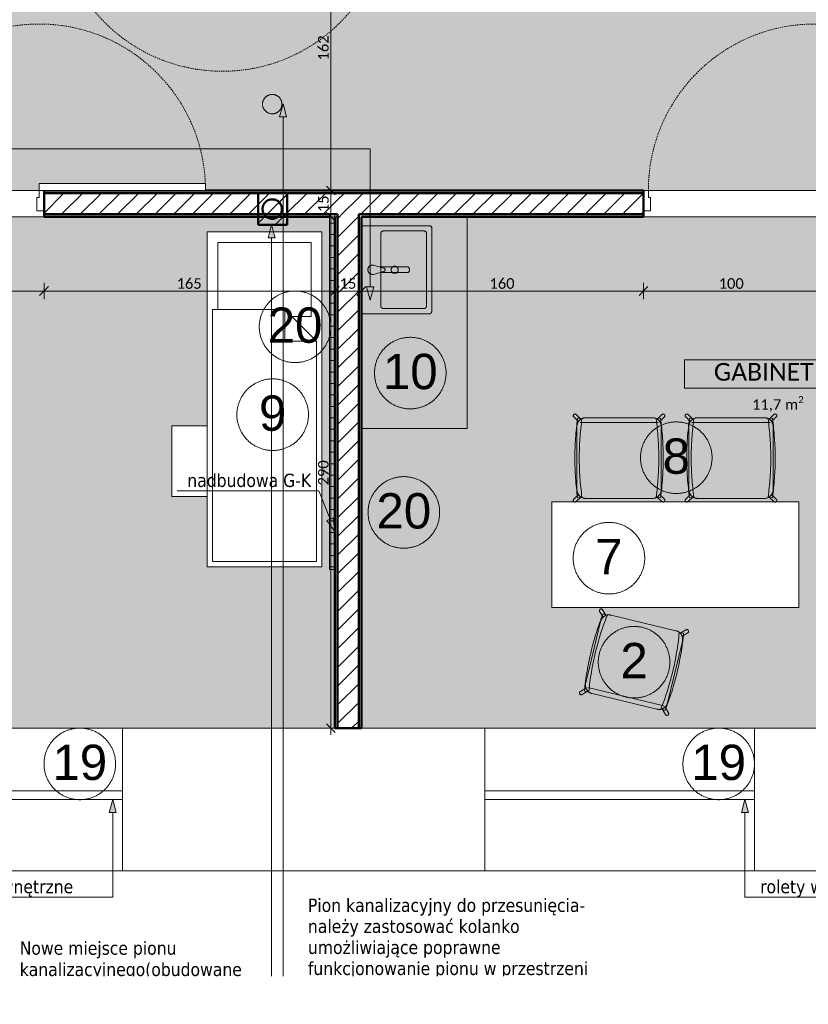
# Model space of a CAD drawing. Extents: x -7955 to 2900, y -3385 to 4160.
# Tile 2 of 30: x -7170 to -6275, y 756 to 1873. Entities that reach past the tile are written whole.
import ezdxf
from ezdxf.xclip import XClip

# ---------------------------------------------------------------- set-up
doc = ezdxf.new("R2010")
doc.units = 0
doc.header["$MEASUREMENT"] = 0
doc.header["$XCLIPFRAME"] = 0
doc.linetypes.add('Przerywana', pattern=[25, 15, -10])
doc.linetypes.add('Wipeout_Contour', pattern=[10000, 0, -10000])
for name, color, linetype in [('!tekst', 7, 'Continuous'), ('110-Z Strefy', 7, 'Continuous'), ('140-Z Zieleń', 7, 'Continuous'), ('210-A Strefy', 7, 'Continuous'), ('230-A Ściany działowe', 7, 'Continuous'), ('330-W Wyposażenie', 7, 'Continuous'), ('820-G Rysunki Obrazki', 7, 'Continuous'), ('830-G Teksty Etykiety', 7, 'Continuous'), ('Drzwi ARCHICAD', 7, 'Continuous')]:
    doc.layers.add(name, color=color, linetype=linetype)
for name, color, linetype, lineweight in [('!tekst_Nr_pióra__1', 7, 'Continuous', 50), ('!tekst_Nr_pióra__41', 7, 'Continuous', 13), ('0_Nr_pióra__1', 7, 'Continuous', 50), ('0_Nr_pióra__41', 7, 'Continuous', 13), ('140-Z Zieleń_Nr_pióra__1', 7, 'Continuous', 50), ('210-A Strefy_Nr_pióra__41', 7, 'Continuous', 13), ('230-A Ściany działowe_Nr_pióra__1', 7, 'Continuous', 50), ('230-A Ściany działowe_Nr_pióra__21', 7, 'Continuous', 13), ('320-W Umeblowanie_Nr_pióra__23', 7, 'Continuous', 13), ('330-W Wyposażenie_Nr_pióra__23', 7, 'Continuous', 13), ('499-K Wymiary i opisy_Nr_pióra__65', 7, 'Continuous', 5), ('810-G Ogólne_Nr_pióra__1', 7, 'Continuous', 50), ('830-G Teksty Etykiety_Nr_pióra__1', 7, 'Continuous', 50), ('830-G Teksty Etykiety_Nr_pióra__41', 7, 'Continuous', 13), ('B_WIDOK_Nr_pióra__41', 7, 'Continuous', 13), ('D_OPIS_Nr_pióra__23', 7, 'Continuous', 13), ('D_OPIS_Nr_pióra__41', 7, 'Continuous', 13), ('Drzwi ARCHICAD_Nr_pióra__1', 7, 'Continuous', 50), ('Drzwi ARCHICAD_Nr_pióra__23', 7, 'Continuous', 13), ('Drzwi ARCHICAD_Nr_pióra__3', 8, 'Continuous', 20)]:
    doc.layers.add(name, color=color, linetype=linetype, lineweight=lineweight)
for name, color, linetype, lineweight, true_color in [('0_Nr_pióra__62', 7, 'Continuous', 9, 0xff2d2d), ('210-A Strefy_Nr_pióra__64', 7, 'Continuous', 5, 0x9f9f9f), ('B_WIDOK_Nr_pióra__64', 7, 'Continuous', 5, 0x9f9f9f), ('tekst_Nr_pióra__84', 7, 'Continuous', 5, 0xa5a5a5)]:
    doc.layers.add(name, color=color, linetype=linetype, lineweight=lineweight, true_color=true_color)
doc.styles.add('GENERATED_STYLE_1', font='txt')
doc.styles.add('GENERATED_STYLE_2', font='txt')
doc.styles.add('GENERATED_STYLE_3', font='arial.ttf')
pattern_1 = [(45, (-7692.221, 2461.101), (-10.6066, 10.6066), [])]
pattern_2 = [(0, (-7692.221, 2461.101), (0, 17.32051), [0, -10]), (0, (-7687.221, 2469.761), (0, 17.32051), [0, -10])]
pattern_3 = [(0, (-7692.221, 2461.101), (0, 13), []), (90, (-7692.221, 2461.101), (-13, 0), [])]

# ---------------------------------------------------------------- blocks, each defined once
blk = doc.blocks.new('Rysunek_3_3', base_point=(-7692.2, 2461.1))
at = {"layer": '!tekst', "linetype": 'Continuous', "lineweight": 0, "ltscale": 0.1, "true_color": 0x000000}
blk.add_hatch(color=18, dxfattribs=at).paths.add_polyline_path([(-6812.2, 1292.2), (-6814, 1307.6), (-6821.4, 1304.6)])
at = {"linetype": 'Continuous', "lineweight": 0, "ltscale": 0.1, "true_color": 0x000000}
for points in [[(-6871, 1777.5), (-6875, 1762.6), (-6867, 1762.6)], [(-6772.2, 1554.8), (-6768.2, 1569.7), (-6776.2, 1569.7)]]:
    blk.add_hatch(color=18, dxfattribs=at).paths.add_polyline_path(points)
at = {"layer": '110-Z Strefy', "linetype": 'Continuous', "lineweight": 0, "ltscale": 0.1, "true_color": 0xffffff}
blk.add_hatch(color=7, dxfattribs=at).paths.add_polyline_path([(-6782.2, 1649.1), (-6782.2, 1409.1), (-6662.2, 1409.1), (-6662.2, 1649.1)])
at = {"layer": '140-Z Zieleń', "linetype": 'Continuous', "lineweight": 0, "ltscale": 0.1, "true_color": 0x000000}
h = blk.add_hatch(dxfattribs=at)
h.set_pattern_fill('Bloczki_ceramiczne_0003', color=18, style=0, pattern_type=2)
h.set_pattern_definition(pattern_1)
h.paths.add_polyline_path([(-6899.2, 1676.1), (-6899.2, 1640.1), (-6866.2, 1640.1), (-6866.2, 1676.1)])
at = {"layer": '210-A Strefy', "linetype": 'Continuous', "lineweight": 0, "ltscale": 0.1, "true_color": 0x262626}
for points in [[(-7632.2, 2293.1), (-7632.2, 1679.1), (-5974.2, 1679.1), (-5944.2, 1679.1), (-5944.2, 1515.1), (-5744.2, 1515.1), (-5744.2, 1679.1), (-5744.2, 1878.1), (-5972.2, 1878.1), (-5972.2, 2293.1), (-6004.2, 2293.1), (-6004.2, 2455.1), (-6284.8, 2455.1), (-6284.8, 2293.1), (-6836.2, 2293.1), (-6836.2, 2003.1), (-7282.2, 2003.1), (-7282.2, 2293.1)], [(-7632.2, 1069.1), (-6812.2, 1069.1), (-6812.2, 1649.1), (-7632.2, 1649.1)], [(-6782.2, 1069.1), (-5974.2, 1069.1), (-5974.2, 1649.1), (-6782.2, 1649.1)]]:
    blk.add_hatch(color=250, dxfattribs=at).paths.add_polyline_path(points)
at = {"layer": '230-A Ściany działowe', "linetype": 'Continuous', "lineweight": 0, "ltscale": 0.1, "true_color": 0x000000}
h = blk.add_hatch(dxfattribs=at)
h.set_pattern_fill('Tynk_0003', color=18, style=0, pattern_type=2)
h.set_pattern_definition(pattern_2)
h.paths.add_polyline_path([(-7142.2, 1676.1), (-6462.2, 1676.1), (-6462.2, 1679.1), (-7142.2, 1679.1)])
h = blk.add_hatch(dxfattribs=at)
h.set_pattern_fill('Bloczki_ceramiczne_0003', color=18, style=0, pattern_type=2)
h.set_pattern_definition(pattern_1)
h.paths.add_polyline_path([(-6809.2, 1676.1), (-7142.2, 1676.1), (-7142.2, 1652.1), (-6809.2, 1652.1)])
h = blk.add_hatch(dxfattribs=at)
h.set_pattern_fill('Bloczki_ceramiczne_0003', color=18, style=0, pattern_type=2)
h.set_pattern_definition(pattern_1)
h.paths.add_polyline_path([(-6809.2, 1652.1), (-6785.2, 1652.1), (-6785.2, 1676.1), (-6809.2, 1676.1)])
h = blk.add_hatch(dxfattribs=at)
h.set_pattern_fill('Bloczki_ceramiczne_0003', color=18, style=0, pattern_type=2)
h.set_pattern_definition(pattern_1)
h.paths.add_polyline_path([(-6785.2, 1652.1), (-6462.2, 1652.1), (-6462.2, 1676.1), (-6785.2, 1676.1)])
h = blk.add_hatch(dxfattribs=at)
h.set_pattern_fill('Tynk_0003', color=18, style=0, pattern_type=2)
h.set_pattern_definition(pattern_2)
h.paths.add_polyline_path([(-7142.2, 1652.1), (-7142.2, 1649.1), (-6818.2, 1649.1), (-6818.2, 1652.1)])
h = blk.add_hatch(dxfattribs=at)
h.set_pattern_fill('Izolacja_twarda_0003', color=18, style=0, pattern_type=2)
h.set_pattern_definition(pattern_3)
h.paths.add_polyline_path([(-6818.2, 1649.1), (-6812.2, 1649.1), (-6812.2, 1652.1), (-6818.2, 1652.1)])
h = blk.add_hatch(dxfattribs=at)
h.set_pattern_fill('Izolacja_twarda_0003', color=18, style=0, pattern_type=2)
h.set_pattern_definition(pattern_3)
h.paths.add_polyline_path([(-6818.2, 1649.1), (-6818.2, 1249.1), (-6812.2, 1249.1), (-6812.2, 1649.1)])
h = blk.add_hatch(dxfattribs=at)
h.set_pattern_fill('Tynk_0003', color=18, style=0, pattern_type=2)
h.set_pattern_definition(pattern_2)
h.paths.add_polyline_path([(-6812.2, 1649.1), (-6809.2, 1649.1), (-6809.2, 1652.1), (-6812.2, 1652.1)])
h = blk.add_hatch(dxfattribs=at)
h.set_pattern_fill('Tynk_0003', color=18, style=0, pattern_type=2)
h.set_pattern_definition(pattern_2)
h.paths.add_polyline_path([(-6812.2, 1649.1), (-6812.2, 1069.1), (-6809.2, 1069.1), (-6809.2, 1649.1)])
h = blk.add_hatch(dxfattribs=at)
h.set_pattern_fill('Bloczki_ceramiczne_0003', color=18, style=0, pattern_type=2)
h.set_pattern_definition(pattern_1)
h.paths.add_polyline_path([(-6809.2, 1649.1), (-6785.2, 1649.1), (-6785.2, 1652.1), (-6809.2, 1652.1)])
h = blk.add_hatch(dxfattribs=at)
h.set_pattern_fill('Bloczki_ceramiczne_0003', color=18, style=0, pattern_type=2)
h.set_pattern_definition(pattern_1)
h.paths.add_polyline_path([(-6809.2, 1649.1), (-6809.2, 1069.1), (-6785.2, 1069.1), (-6785.2, 1649.1)])
h = blk.add_hatch(dxfattribs=at)
h.set_pattern_fill('Tynk_0003', color=18, style=0, pattern_type=2)
h.set_pattern_definition(pattern_2)
h.paths.add_polyline_path([(-6785.2, 1649.1), (-6782.2, 1649.1), (-6782.2, 1652.1), (-6785.2, 1652.1)])
h = blk.add_hatch(dxfattribs=at)
h.set_pattern_fill('Tynk_0003', color=18, style=0, pattern_type=2)
h.set_pattern_definition(pattern_2)
h.paths.add_polyline_path([(-6782.2, 1069.1), (-6782.2, 1649.1), (-6785.2, 1649.1), (-6785.2, 1069.1)])
h = blk.add_hatch(dxfattribs=at)
h.set_pattern_fill('Tynk_0003', color=18, style=0, pattern_type=2)
h.set_pattern_definition(pattern_2)
h.paths.add_polyline_path([(-6462.2, 1652.1), (-6782.2, 1652.1), (-6782.2, 1649.1), (-6462.2, 1649.1)])
at = {"layer": '830-G Teksty Etykiety', "linetype": 'Continuous', "lineweight": 0, "ltscale": 0.1, "true_color": 0x000000}
for points in [[(-7064.2, 988.1), (-7068.2, 973.2), (-7060.2, 973.2)], [(-6347.1, 988.1), (-6351.1, 973.2), (-6343.1, 973.2)]]:
    blk.add_hatch(color=18, dxfattribs=at).paths.add_polyline_path(points)
at = {"layer": '!tekst_Nr_pióra__41', "color": 7, "linetype": 'Continuous', "lineweight": 13, "ltscale": 0.1}
for p, q in [((-6821.4, 1304.6), (-6814, 1307.6)), ((-6812.2, 1292.2), (-6814, 1307.6)), ((-6812.2, 1292.2), (-6821.4, 1304.6))]:
    blk.add_line(p, q, dxfattribs=at)
at = {"layer": '0_Nr_pióra__41', "color": 7, "linetype": 'Continuous', "lineweight": 13, "ltscale": 0.1}
for p, q in [((-6871, 1777.5), (-6875, 1762.6)), ((-6871, 1777.5), (-6867, 1762.6)), ((-6867, 1762.6), (-6875, 1762.6)), ((-7623.8, 1726.2), (-6772.2, 1726.2)), ((-6772.2, 1726.2), (-6772.2, 1569.7)), ((-6772.2, 1554.8), (-6776.2, 1569.7)), ((-6776.2, 1569.7), (-6768.2, 1569.7)), ((-6772.2, 1554.8), (-6768.2, 1569.7))]:
    blk.add_line(p, q, dxfattribs=at)
at = {"layer": '0_Nr_pióra__62', "color": 20, "linetype": 'Continuous', "lineweight": 9, "ltscale": 0.1, "true_color": 0xff2d2d}
blk.add_circle((-6883.3, 1777), 11, dxfattribs=at)
at = {"layer": '140-Z Zieleń_Nr_pióra__1', "color": 7, "linetype": 'Continuous', "lineweight": 50, "ltscale": 0.1}
for p, q in [((-6899.2, 1640.1), (-6899.2, 1676.1)), ((-6899.2, 1676.1), (-6866.2, 1676.1)), ((-6866.2, 1676.1), (-6866.2, 1640.1)), ((-6866.2, 1640.1), (-6899.2, 1640.1))]:
    blk.add_line(p, q, dxfattribs=at)
at = {"layer": '210-A Strefy_Nr_pióra__64', "color": 253, "linetype": 'Continuous', "lineweight": 5, "ltscale": 0.1, "true_color": 0x9f9f9f}
for p, q in [((-5974.2, 1679.1), (-7632.2, 1679.1)), ((-6812.2, 1649.1), (-7632.2, 1649.1)), ((-6812.2, 1069.1), (-6812.2, 1649.1)), ((-5974.2, 1649.1), (-6782.2, 1649.1)), ((-6782.2, 1649.1), (-6782.2, 1069.1)), ((-7632.2, 1069.1), (-6812.2, 1069.1)), ((-6782.2, 1069.1), (-5974.2, 1069.1))]:
    blk.add_line(p, q, dxfattribs=at)
at = {"layer": '230-A Ściany działowe_Nr_pióra__1', "color": 7, "linetype": 'Continuous', "lineweight": 50, "ltscale": 0.1}
for p, q in [((-7142.2, 1679.1), (-7142.2, 1676.1)), ((-6809.2, 1676.1), (-7142.2, 1676.1)), ((-7142.2, 1676.1), (-7142.2, 1656.1)), ((-6785.2, 1676.1), (-6809.2, 1676.1)), ((-6462.2, 1676.1), (-6785.2, 1676.1)), ((-6462.2, 1679.1), (-6462.2, 1676.1)), ((-6462.2, 1676.1), (-6462.2, 1656.1)), ((-7142.2, 1656.1), (-7142.2, 1652.1)), ((-6462.2, 1656.1), (-6462.2, 1652.1)), ((-7142.2, 1652.1), (-6818.2, 1652.1)), ((-7142.2, 1652.1), (-7142.2, 1649.1)), ((-6812.2, 1652.1), (-6818.2, 1652.1)), ((-6812.2, 1652.1), (-6818.2, 1652.1)), ((-6812.2, 1652.1), (-6809.2, 1652.1)), ((-6809.2, 1652.1), (-6809.2, 1649.1)), ((-6809.2, 1652.1), (-6809.2, 1649.1)), ((-6809.2, 1649.1), (-6809.2, 1069.1)), ((-6785.2, 1649.1), (-6785.2, 1652.1)), ((-6785.2, 1649.1), (-6785.2, 1652.1)), ((-6785.2, 1652.1), (-6462.2, 1652.1)), ((-6785.2, 1069.1), (-6785.2, 1649.1)), ((-6462.2, 1652.1), (-6462.2, 1649.1))]:
    blk.add_line(p, q, dxfattribs=at)
at = {"layer": '230-A Ściany działowe_Nr_pióra__1', "color": 7, "linetype": 'Continuous', "lineweight": 50, "ltscale": 0.1, "flags": 128}
for points in [[(-6462.2, 1679.1), (-7142.2, 1679.1)], [(-7142.2, 1649.1), (-6818.2, 1649.1)], [(-6812.2, 1649.1), (-6812.2, 1069.1)], [(-6782.2, 1649.1), (-6462.2, 1649.1)], [(-6782.2, 1069.1), (-6782.2, 1649.1)], [(-6812.2, 1069.1), (-6809.2, 1069.1)], [(-6809.2, 1069.1), (-6785.2, 1069.1)], [(-6785.2, 1069.1), (-6782.2, 1069.1)]]:
    blk.add_lwpolyline(points, dxfattribs=at)
at = {"layer": '230-A Ściany działowe_Nr_pióra__21', "color": 7, "linetype": 'Continuous', "lineweight": 13, "ltscale": 0.1}
for p, q in [((-6818.2, 1652.1), (-6818.2, 1649.1)), ((-6818.2, 1652.1), (-6818.2, 1649.1)), ((-6812.2, 1649.1), (-6812.2, 1652.1)), ((-6812.2, 1649.1), (-6812.2, 1652.1))]:
    blk.add_line(p, q, dxfattribs=at)
at = {"layer": '230-A Ściany działowe_Nr_pióra__21', "color": 7, "linetype": 'Continuous', "lineweight": 13, "ltscale": 0.1, "flags": 128}
for points in [[(-6818.2, 1649.1), (-6818.2, 1249.1)], [(-6812.2, 1249.1), (-6812.2, 1649.1)], [(-6818.2, 1249.1), (-6812.2, 1249.1)]]:
    blk.add_lwpolyline(points, dxfattribs=at)
at = {"layer": '320-W Umeblowanie_Nr_pióra__23', "color": 7, "linetype": 'Continuous', "lineweight": 13, "ltscale": 0.1}
for p, q in [((-6536, 1416.8), (-6541.2, 1422.1)), ((-6538.4, 1424.9), (-6533.1, 1419.6)), ((-6531.9, 1419.9), (-6536.8, 1420.6)), ((-6452, 1421.3), (-6527.6, 1421.3)), ((-6447.8, 1419.9), (-6442.8, 1420.6)), ((-6446.5, 1419.6), (-6441.2, 1424.9)), ((-6438.4, 1422.1), (-6443.7, 1416.8)), ((-6409, 1416.8), (-6414.2, 1422.1)), ((-6411.4, 1424.9), (-6406.1, 1419.6)), ((-6404.9, 1419.9), (-6409.8, 1420.6)), ((-6325, 1421.3), (-6400.6, 1421.3)), ((-6320.8, 1419.9), (-6315.8, 1420.6)), ((-6319.5, 1419.6), (-6314.2, 1424.9)), ((-6311.4, 1422.1), (-6316.7, 1416.8)), ((-6537.6, 1411.3), (-6537.6, 1339.7)), ((-6534.1, 1415.8), (-6445.5, 1415.8)), ((-6442, 1339.7), (-6442, 1411.3)), ((-6410.6, 1411.3), (-6410.6, 1339.7)), ((-6407.1, 1415.8), (-6318.5, 1415.8)), ((-6315, 1339.7), (-6315, 1411.3)), ((-6503.3, 1196.9), (-6507.9, 1198.8)), ((-6425.4, 1179.6), (-6498.8, 1197.3)), ((-6510.9, 1189.9), (-6527.7, 1120.3)), ((-6421.6, 1177.2), (-6416.6, 1176.7)), ((-6414, 1180.6), (-6420.4, 1176.7)), ((-6418.3, 1173.3), (-6411.9, 1177.2)), ((-6434.7, 1097.9), (-6418, 1167.5)), ((-6533.7, 1110.7), (-6527.4, 1114.6)), ((-6525.3, 1111.2), (-6531.6, 1107.3)), ((-6524.1, 1110.6), (-6529.1, 1111.1)), ((-6439.2, 1094.4), (-6525.3, 1115.1)), ((-6520.3, 1108.3), (-6446.8, 1090.5)), ((-6442.4, 1090.9), (-6437.7, 1089.1)), ((-6437.2, 1084.5), (-6441.1, 1090.9)), ((-6437.6, 1092.9), (-6433.8, 1086.6))]:
    blk.add_line(p, q, dxfattribs=at)
at = {"layer": '320-W Umeblowanie_Nr_pióra__23', "color": 7, "linetype": 'Continuous', "lineweight": 13, "ltscale": 0.1, "flags": 128}
blk.add_lwpolyline([(-6782.2, 1649.1), (-6782.2, 1409.1), (-6662.2, 1409.1), (-6662.2, 1649.1)], close=True, dxfattribs=at)
at = {"layer": '320-W Umeblowanie_Nr_pióra__23', "color": 7, "linetype": 'Continuous', "lineweight": 13, "ltscale": 0.1}
for centre, radius, start, end in [((-6539.8, 1423.5), 2, 45, 225), ((-6527.6, 1411.3), 10, 90, 180), ((-6527.6, 1411.3), 10, 123.463, 146.537), ((-6452, 1411.3), 10, 0, 90), ((-6452, 1411.3), 10, 33.463, 56.537), ((-6439.8, 1423.5), 2, 315, 135), ((-6412.8, 1423.5), 2, 45, 225), ((-6400.6, 1411.3), 10, 90, 180), ((-6400.6, 1411.3), 10, 123.463, 146.537), ((-6325, 1411.3), 10, 0, 90), ((-6325, 1411.3), 10, 33.463, 56.537), ((-6312.8, 1423.5), 2, 315, 135), ((-6208, 1080.1), 322.6, 158.419, 174.485), ((-6208, 1080.1), 317.6, 158.419, 174.485), ((-6501.2, 1187.6), 10, 76.452, 166.452), ((-6501.2, 1187.6), 10, 109.915, 132.9889), ((-6737.7, 1207.7), 317.6, 338.419, 354.485), ((-6737.7, 1207.7), 322.6, 338.419, 354.485), ((-6427.7, 1169.9), 10, 346.452, 76.452), ((-6427.7, 1169.9), 10, 19.915, 42.9889), ((-6413, 1178.9), 2, 301.452, 121.452), ((-6518, 1118), 10, 166.452, 256.452), ((-6532.7, 1109), 2, 121.452, 301.452), ((-6518, 1118), 10, 199.915, 222.9889), ((-6444.5, 1100.3), 10, 256.452, 346.452), ((-6444.5, 1100.3), 10, 289.915, 312.9889), ((-6435.5, 1085.5), 2, 211.452, 31.452)]:
    blk.add_arc(centre, radius, start, end, dxfattribs=at)
at = {"layer": '330-W Wyposażenie_Nr_pióra__23', "color": 7, "linetype": 'Continuous', "lineweight": 13, "ltscale": 0.1}
for p, q in [((-6782.2, 1636.1), (-6782.2, 1542.1)), ((-6705.2, 1639.1), (-6779.2, 1639.1)), ((-6711.2, 1633.1), (-6757.2, 1633.1)), ((-6702.2, 1542.1), (-6702.2, 1636.1)), ((-6760.2, 1630.1), (-6760.2, 1548.1)), ((-6708.2, 1548.1), (-6708.2, 1630.1)), ((-6768.6, 1594.3), (-6756.9, 1591.1)), ((-6756.9, 1587.1), (-6768.6, 1583.9)), ((-6756.9, 1591.1), (-6761.3, 1592.3)), ((-6761.3, 1592.3), (-6729.6, 1592.3)), ((-6761.3, 1585.9), (-6756.9, 1587.1)), ((-6729.6, 1585.9), (-6761.3, 1585.9)), ((-6757.2, 1545.1), (-6711.2, 1545.1)), ((-6779.2, 1539.1), (-6705.2, 1539.1))]:
    blk.add_line(p, q, dxfattribs=at)
blk.add_circle((-6744.4, 1589.1), 4, dxfattribs=at)
for centre, radius, start, end in [((-6779.2, 1636.1), 3, 90, 180), ((-6757.2, 1630.1), 3, 90, 180), ((-6711.2, 1630.1), 3, 0, 90), ((-6705.2, 1636.1), 3, 0, 90), ((-6769.5, 1589.1), 5.28, 79.9738, 280.0262), ((-6757.2, 1589.1), 2, 280.3544, 79.6456), ((-6757.2, 1589.1), 2, 280.3544, 79.6456), ((-6729.7, 1590.9), 1.42, 51.0743, 88.8124), ((-6729.6, 1587.3), 1.39, 270.8079, 309.3758), ((-6731.8, 1589.1), 4.21, 316.9876, 43.0124), ((-6779.2, 1542.1), 3, 180, 270), ((-6757.2, 1548.1), 3, 180, 270), ((-6711.2, 1548.1), 3, 270, 0), ((-6705.2, 1542.1), 3, 270, 0)]:
    blk.add_arc(centre, radius, start, end, dxfattribs=at)
at = {"layer": '499-K Wymiary i opisy_Nr_pióra__65', "color": 7, "linetype": 'Continuous', "lineweight": 5, "ltscale": 0.1}
for p, q in [((-6816.8, 1679.1), (-6816.8, 2003.1)), ((-6807.4, 1679.1), (-6826.2, 1679.1)), ((-6821.8, 1684.1), (-6811.8, 1674.1)), ((-6816.8, 1649.1), (-6816.8, 1679.1)), ((-6821.8, 1654.1), (-6811.8, 1644.1)), ((-6807.4, 1649.1), (-6826.2, 1649.1)), ((-6816.8, 1069.1), (-6816.8, 1649.1)), ((-7342.2, 1565), (-7142.2, 1565)), ((-7137.2, 1570), (-7147.2, 1560)), ((-7142.2, 1555.7), (-7142.2, 1574.4)), ((-6807.2, 1570), (-6817.2, 1560)), ((-6812.2, 1555.7), (-6812.2, 1574.4)), ((-6812.2, 1565), (-6782.2, 1565)), ((-6777.2, 1570), (-6787.2, 1560)), ((-6782.2, 1555.7), (-6782.2, 1574.4)), ((-6782.2, 1565), (-6462.2, 1565)), ((-6457.2, 1570), (-6467.2, 1560)), ((-6462.2, 1555.7), (-6462.2, 1574.4)), ((-6462.2, 1565), (-6262.2, 1565)), ((-6821.8, 1074.1), (-6811.8, 1064.1)), ((-6807.4, 1069.1), (-6826.2, 1069.1)), ((-6816.8, 1061.6), (-6816.8, 1069.1))]:
    blk.add_line(p, q, dxfattribs=at)
at = {"layer": '810-G Ogólne_Nr_pióra__1', "color": 7, "linetype": 'Continuous', "lineweight": 50, "ltscale": 0.1}
blk.add_circle((-6883.3, 1658), 11, dxfattribs=at)
at = {"layer": '830-G Teksty Etykiety_Nr_pióra__41', "color": 7, "linetype": 'Continuous', "lineweight": 13, "ltscale": 0.1}
for p, q in [((-7064.2, 988.1), (-7068.2, 973.2)), ((-7064.2, 988.1), (-7060.2, 973.2)), ((-6347.1, 988.1), (-6351.1, 973.2)), ((-6347.1, 988.1), (-6343.1, 973.2)), ((-7060.2, 973.2), (-7068.2, 973.2)), ((-7064.2, 973.2), (-7064.2, 877.3)), ((-6343.1, 973.2), (-6351.1, 973.2)), ((-6347.1, 973.2), (-6347.1, 877.3)), ((-7077.4, 877.3), (-7280.8, 877.3)), ((-7064.2, 877.3), (-7077.4, 877.3)), ((-6347.1, 877.3), (-6337, 877.3)), ((-6337, 877.3), (-6133.6, 877.3))]:
    blk.add_line(p, q, dxfattribs=at)
at = {"layer": 'B_WIDOK_Nr_pióra__64', "color": 253, "linetype": 'Continuous', "lineweight": 5, "ltscale": 0.1, "true_color": 0x9f9f9f}
for p, q in [((-6213.1, 1486.9), (-6415.5, 1486.9)), ((-6415.5, 1486.9), (-6415.5, 1454.9)), ((-6415.5, 1454.9), (-6213.1, 1454.9))]:
    blk.add_line(p, q, dxfattribs=at)
at = {"layer": 'D_OPIS_Nr_pióra__23', "color": 7, "linetype": 'Continuous', "lineweight": 13, "ltscale": 0.1}
for centre in [(-6726.7, 1471.9), (-6424.9, 1375.9), (-6734, 1313.8), (-6472.8, 1143.9), (-7101.6, 1028.5), (-6376.8, 1028.5)]:
    blk.add_circle(centre, 40.6, dxfattribs=at)
at = {"layer": 'Drzwi ARCHICAD_Nr_pióra__3', "color": 8, "linetype": 'Przerywana', "lineweight": 20, "ltscale": 0.1}
for centre, start, end in [((-6939.8, 2003.1), 180, 0), ((-7147.8, 1679.1), 0, 180), ((-6267.8, 1679.1), 0, 180)]:
    blk.add_arc(centre, 188.8, start, end, dxfattribs=at)
at = {"layer": 'tekst_Nr_pióra__84', "color": 253, "linetype": 'Continuous', "lineweight": 5, "ltscale": 0.1, "true_color": 0xa5a5a5, "flags": 128}
for points in [[(-5462.2, 907.1), (-7632.2, 907.1), (-7632.2, 1069.1), (-5462.2, 1069.1)], [(-7355.3, 1069.1), (-7053.3, 1069.1), (-7053.3, 907.1), (-7355.3, 907.1)], [(-6642.2, 907.1), (-6336.2, 907.1), (-6336.2, 1069.1), (-6642.2, 1069.1)], [(-7053.3, 998.1), (-7355.3, 998.1), (-7355.3, 988.1), (-7053.3, 988.1)], [(-6336.2, 998.1), (-6642.2, 998.1), (-6642.2, 988.1), (-6336.2, 988.1)]]:
    blk.add_lwpolyline(points, close=True, dxfattribs=at)
at = {"layer": '0_Nr_pióra__1', "color": 7, "linetype": 'Continuous', "lineweight": 50, "char_height": 15, "attachment_point": 7, "style": 'GENERATED_STYLE_2'}
for s, insert, width, line_spacing_factor in [('\\A1;{\\pql;\\fTahoma|b0|i0|c238|p34;Pion kanalizacyjny do przesunięcia- należy zastosować kolanko umożliwiające poprawne funkcjonowanie pionu w przestrzeni sufitu podwieszanego}', (-6842.8, 760.9), 325.732, 0.954551), ('\\A1;{\\pql;\\fTahoma|b0|i0|c238|p34;Nowe miejsce pionu kanalizacyjnego(obudowa\\fTahoma|b0|i0|c238|p34;ne\\fTahoma|b0|i0|c238|p34; G-K)}', (-7169.8, 761), 261.597, 0.967169)]:
    blk.add_mtext(s, dxfattribs=dict(at, insert=insert, width=width, line_spacing_factor=line_spacing_factor))
at = {"layer": '210-A Strefy_Nr_pióra__41', "color": 7, "linetype": 'Continuous', "lineweight": 13, "insert": (-6338.9, 1426.7), "char_height": 12, "attachment_point": 7, "style": 'GENERATED_STYLE_1'}
blk.add_mtext('\\A1;{\\pql;\\fCalibri Light|b0|i0|c238|p34;11,7 m\\fCalibri Light|b0|i0|c238|p34;\\A1{\\H.66x;\\S2^  ;}}', dxfattribs=at)
at = {"layer": '499-K Wymiary i opisy_Nr_pióra__65', "color": 7, "linetype": 'Continuous', "lineweight": 5, "char_height": 12, "attachment_point": 7, "rotation": 90, "style": 'GENERATED_STYLE_1'}
for s, insert, width in [('\\A1;{\\pql;\\fCalibri Light|b0|i0|c238|p34;162}', (-6819.2, 1826.5), 29.184), ('\\A1;{\\pql;\\fCalibri Light|b0|i0|c238|p34;15}', (-6819.2, 1654.4), 19.456)]:
    blk.add_mtext(s, dxfattribs=dict(at, insert=insert, width=width))
at = {"layer": '499-K Wymiary i opisy_Nr_pióra__65', "color": 7, "linetype": 'Continuous', "lineweight": 5, "char_height": 12, "attachment_point": 7, "style": 'GENERATED_STYLE_1'}
for s, insert, width in [('\\A1;{\\pql;\\fCalibri Light|b0|i0|c238|p34;165}', (-6991.8, 1567.4), 29.184), ('\\A1;{\\pql;\\fCalibri Light|b0|i0|c238|p34;15}', (-6806.9, 1567.4), 19.456), ('\\A1;{\\pql;\\fCalibri Light|b0|i0|c238|p34;160}', (-6636.8, 1567.4), 29.184), ('\\A1;{\\pql;\\fCalibri Light|b0|i0|c238|p34;100}', (-6376.8, 1567.4), 29.184)]:
    blk.add_mtext(s, dxfattribs=dict(at, insert=insert, width=width))
at = {"layer": '830-G Teksty Etykiety_Nr_pióra__1', "color": 7, "linetype": 'Continuous', "lineweight": 50, "char_height": 15, "attachment_point": 7, "style": 'GENERATED_STYLE_2'}
for insert in [(-7273.6, 877.5), (-6329.8, 877.5)]:
    blk.add_mtext('\\A1;{\\pql;\\fTahoma|b0|i0|c238|p34;rolety wewnętrzne}', dxfattribs=dict(at, insert=insert))
at = {"layer": 'B_WIDOK_Nr_pióra__41', "color": 7, "linetype": 'Continuous', "lineweight": 13, "insert": (-6314.3, 1483.3), "char_height": 20, "attachment_point": 2, "style": 'GENERATED_STYLE_1'}
blk.add_mtext('\\A1;{\\pqc;\\fCalibri Light|b0|i0|c238|p34;GABINET\\fCalibri Light|b0|i0|c238|p34; 3}', dxfattribs=at)
at = {"layer": 'D_OPIS_Nr_pióra__41', "color": 7, "linetype": 'Continuous', "lineweight": 13, "char_height": 40, "attachment_point": 2, "style": 'GENERATED_STYLE_3'}
for s, insert in [('\\A1;{\\pqc;\\fArial|b0|i0|c238|p38;10}', (-6726.7, 1493.7)), ('\\A1;{\\pqc;\\fArial|b0|i0|c238|p38;8}', (-6424.9, 1397.7)), ('\\A1;{\\pqc;\\fArial|b0|i0|c238|p38;20}', (-6734, 1335.6)), ('\\A1;{\\pqc;\\fArial|b0|i0|c238|p38;2}', (-6472.8, 1165.7)), ('\\A1;{\\pqc;\\fArial|b0|i0|c238|p38;19}', (-7101.6, 1050.3)), ('\\A1;{\\pqc;\\fArial|b0|i0|c238|p38;19}', (-6376.8, 1050.3))]:
    blk.add_mtext(s, dxfattribs=dict(at, insert=insert))
at = {"color": 254, "linetype": 'Wipeout_Contour', "lineweight": 0, "ltscale": 28175.691978}
blk.add_wipeout([(-6957.2, 1252), (-6827.2, 1252), (-6827.2, 1632), (-6957.2, 1632)], dxfattribs=at).dxf.layer = '330-W Wyposażenie'
at = {"color": 254, "linetype": 'Wipeout_Contour', "lineweight": 0, "ltscale": 26199.194612}
blk.add_wipeout([(-6566, 1325.8), (-6566, 1205.8), (-6286, 1205.8), (-6286, 1325.8)], dxfattribs=at).dxf.layer = '330-W Wyposażenie'
at = {"color": 254, "linetype": 'Wipeout_Contour', "lineweight": 0, "ltscale": 44033.428149}
blk.add_wipeout([(-7142.2, 1656.1), (-7142.2, 1679.1), (-7147.8, 1679.1), (-7147.8, 1671.1), (-7150.2, 1671.1), (-7150.2, 1656.1)], dxfattribs=at).dxf.layer = 'Drzwi ARCHICAD'
at = {"color": 254, "linetype": 'Wipeout_Contour', "lineweight": 0, "ltscale": 40019.434136}
blk.add_wipeout([(-6454.2, 1656.1), (-6454.2, 1671.1), (-6456.6, 1671.1), (-6456.6, 1679.1), (-6462.2, 1679.1), (-6462.2, 1656.1)], dxfattribs=at).dxf.layer = 'Drzwi ARCHICAD'
at = {"layer": '320-W Umeblowanie_Nr_pióra__23', "color": 7, "linetype": 'Continuous', "lineweight": 13, "ltscale": 0.1}
for p, q in [((-6536, 1334.2), (-6541.2, 1328.9)), ((-6538.4, 1326.1), (-6533.1, 1331.3)), ((-6531.9, 1331.1), (-6536.8, 1330.4)), ((-6527.6, 1329.7), (-6452, 1329.7)), ((-6447.8, 1331.1), (-6442.8, 1330.4)), ((-6446.5, 1331.3), (-6441.2, 1326.1)), ((-6438.4, 1328.9), (-6443.7, 1334.2)), ((-6409, 1334.2), (-6414.2, 1328.9)), ((-6411.4, 1326.1), (-6406.1, 1331.3)), ((-6404.9, 1331.1), (-6409.8, 1330.4)), ((-6400.6, 1329.7), (-6325, 1329.7)), ((-6320.8, 1331.1), (-6315.8, 1330.4)), ((-6319.5, 1331.3), (-6314.2, 1326.1)), ((-6311.4, 1328.9), (-6316.7, 1334.2)), ((-6511.9, 1201.3), (-6508, 1194.9)), ((-6504.6, 1197), (-6508.5, 1203.3))]:
    blk.add_line(p, q, dxfattribs=at)
for centre, radius, start, end in [((-6217.4, 1375.5), 322.6, 171.967, 188.033), ((-6217.4, 1375.5), 317.6, 171.967, 188.033), ((-6762.3, 1375.5), 317.6, 351.967, 8.033), ((-6762.3, 1375.5), 322.6, 351.967, 8.033), ((-6090.4, 1375.5), 322.6, 171.967, 188.033), ((-6090.4, 1375.5), 317.6, 171.967, 188.033), ((-6635.3, 1375.5), 317.6, 351.967, 8.033), ((-6635.3, 1375.5), 322.6, 351.967, 8.033), ((-6527.6, 1339.7), 10, 180, 270), ((-6527.6, 1339.7), 10, 213.463, 236.537), ((-6452, 1339.7), 10, 270, 0), ((-6452, 1339.7), 10, 303.463, 326.537), ((-6400.6, 1339.7), 10, 180, 270), ((-6400.6, 1339.7), 10, 213.463, 236.537), ((-6325, 1339.7), 10, 270, 0), ((-6325, 1339.7), 10, 303.463, 326.537), ((-6539.8, 1327.5), 2, 135, 315), ((-6439.8, 1327.5), 2, 225, 45), ((-6412.8, 1327.5), 2, 135, 315), ((-6312.8, 1327.5), 2, 225, 45), ((-6510.2, 1202.3), 2, 31.452, 211.452)]:
    blk.add_arc(centre, radius, start, end, dxfattribs=at)
at = {"layer": '330-W Wyposażenie_Nr_pióra__23', "color": 7, "linetype": 'Continuous', "lineweight": 13, "ltscale": 0.1}
for p, q in [((-6827.2, 1632), (-6957.2, 1632)), ((-6957.2, 1632), (-6957.2, 1252)), ((-6827.2, 1252), (-6827.2, 1632)), ((-6566, 1205.8), (-6566, 1325.8)), ((-6566, 1325.8), (-6286, 1325.8)), ((-6286, 1325.8), (-6286, 1205.8)), ((-6957.2, 1252), (-6827.2, 1252)), ((-6286, 1205.8), (-6566, 1205.8))]:
    blk.add_line(p, q, dxfattribs=at)
at = {"layer": 'D_OPIS_Nr_pióra__23', "color": 7, "linetype": 'Continuous', "lineweight": 13, "ltscale": 0.1}
blk.add_circle((-6501.3, 1261.9), 40.6, dxfattribs=at)
at = {"layer": 'Drzwi ARCHICAD_Nr_pióra__1', "color": 7, "linetype": 'Continuous', "lineweight": 50, "ltscale": 0.1}
for p, q in [((-6462.2, 1679.1), (-6462.2, 1676.1)), ((-6462.2, 1679.1), (-6462.2, 1676.1)), ((-6462.2, 1676.1), (-6462.2, 1656.1)), ((-6462.2, 1676.1), (-6462.2, 1656.1)), ((-7142.2, 1656.1), (-7142.2, 1652.1)), ((-6462.2, 1656.1), (-6462.2, 1652.1)), ((-7142.2, 1652.1), (-7142.2, 1649.1)), ((-6462.2, 1652.1), (-6462.2, 1649.1))]:
    blk.add_line(p, q, dxfattribs=at)
at = {"layer": 'Drzwi ARCHICAD_Nr_pióra__23', "color": 7, "linetype": 'Continuous', "lineweight": 13, "ltscale": 0.1}
for p, q in [((-6456.6, 1679.1), (-6462.2, 1679.1)), ((-6462.2, 1679.1), (-6462.2, 1656.1)), ((-6456.6, 1671.1), (-6456.6, 1679.1)), ((-7147.8, 1671.1), (-7150.2, 1671.1)), ((-7150.2, 1671.1), (-7150.2, 1656.1)), ((-6454.2, 1671.1), (-6456.6, 1671.1)), ((-6454.2, 1656.1), (-6454.2, 1671.1)), ((-7150.2, 1656.1), (-7142.2, 1656.1)), ((-6462.2, 1656.1), (-6454.2, 1656.1))]:
    blk.add_line(p, q, dxfattribs=at)
at = {"layer": 'D_OPIS_Nr_pióra__41', "color": 7, "linetype": 'Continuous', "lineweight": 13, "insert": (-6501.3, 1283.7), "char_height": 40, "attachment_point": 2, "style": 'GENERATED_STYLE_3'}
blk.add_mtext('\\A1;{\\pqc;\\fArial|b0|i0|c238|p38;7}', dxfattribs=at)
at = {"color": 254, "linetype": 'Wipeout_Contour', "lineweight": 0, "ltscale": 42356.440132}
blk.add_wipeout([(-6945.2, 1544), (-6869.2, 1544), (-6861.2, 1536), (-6839.2, 1536), (-6839.2, 1620), (-6945.2, 1620)], dxfattribs=at).dxf.layer = '330-W Wyposażenie'
at = {"color": 254, "linetype": 'Wipeout_Contour', "lineweight": 0, "ltscale": 29005.774406}
blk.add_wipeout([(-6959, 1679.1), (-6959, 1687.1), (-7147.8, 1687.1), (-7147.8, 1679.1)], dxfattribs=at).dxf.layer = 'Drzwi ARCHICAD'
at = {"linetype": 'Continuous', "lineweight": 0, "ltscale": 0.1, "true_color": 0x000000}
blk.add_hatch(color=18, dxfattribs=at).paths.add_polyline_path([(-6884, 1640.1), (-6888, 1625.2), (-6880, 1625.2)])
at = {"layer": '0_Nr_pióra__41', "color": 7, "linetype": 'Continuous', "lineweight": 13, "ltscale": 0.1}
for p, q in [((-6884, 1640.1), (-6888, 1625.2)), ((-6884, 1640.1), (-6880, 1625.2)), ((-6880, 1625.2), (-6888, 1625.2))]:
    blk.add_line(p, q, dxfattribs=at)
at = {"layer": '330-W Wyposażenie_Nr_pióra__23', "color": 7, "linetype": 'Continuous', "lineweight": 13, "ltscale": 0.1}
for p, q in [((-6839.2, 1620), (-6945.2, 1620)), ((-6945.2, 1620), (-6945.2, 1544)), ((-6839.2, 1536), (-6839.2, 1620)), ((-6945.2, 1544), (-6869.2, 1544)), ((-6869.2, 1544), (-6861.2, 1536)), ((-6861.2, 1536), (-6839.2, 1536))]:
    blk.add_line(p, q, dxfattribs=at)
at = {"layer": '499-K Wymiary i opisy_Nr_pióra__65', "color": 7, "linetype": 'Continuous', "lineweight": 5, "ltscale": 0.1}
blk.add_line((-7142.2, 1565), (-6812.2, 1565), dxfattribs=at)
at = {"layer": 'Drzwi ARCHICAD_Nr_pióra__1', "color": 7, "linetype": 'Continuous', "lineweight": 50, "ltscale": 0.1}
for p, q in [((-7142.2, 1679.1), (-7142.2, 1676.1)), ((-7142.2, 1679.1), (-7142.2, 1676.1)), ((-7142.2, 1676.1), (-7142.2, 1656.1)), ((-7142.2, 1676.1), (-7142.2, 1656.1))]:
    blk.add_line(p, q, dxfattribs=at)
at = {"layer": 'Drzwi ARCHICAD_Nr_pióra__23', "color": 7, "linetype": 'Continuous', "lineweight": 13, "ltscale": 0.1}
for p, q in [((-7142.2, 1679.1), (-7147.8, 1679.1)), ((-7147.8, 1679.1), (-7147.8, 1671.1)), ((-7142.2, 1656.1), (-7142.2, 1679.1))]:
    blk.add_line(p, q, dxfattribs=at)
at = {"layer": 'Drzwi ARCHICAD_Nr_pióra__3', "color": 8, "linetype": 'Continuous', "lineweight": 20, "ltscale": 0.1}
for p, q in [((-7147.8, 1679.1), (-7147.8, 1687.1)), ((-7147.8, 1687.1), (-6959, 1687.1)), ((-6959, 1687.1), (-6959, 1679.1)), ((-6959, 1679.1), (-7147.8, 1679.1))]:
    blk.add_line(p, q, dxfattribs=at)
at = {"color": 254, "linetype": 'Wipeout_Contour', "lineweight": 0, "ltscale": 28443.77618}
blk.add_wipeout([(-6957.2, 1332), (-6957.2, 1412), (-6997.2, 1412), (-6997.2, 1332)], dxfattribs=at).dxf.layer = '330-W Wyposażenie'
at = {"layer": '330-W Wyposażenie_Nr_pióra__23', "color": 7, "linetype": 'Continuous', "lineweight": 13, "ltscale": 0.1}
for p, q in [((-6957.2, 1412), (-6997.2, 1412)), ((-6997.2, 1412), (-6997.2, 1332)), ((-6957.2, 1332), (-6957.2, 1412)), ((-6997.2, 1332), (-6957.2, 1332))]:
    blk.add_line(p, q, dxfattribs=at)
at = {"color": 254, "linetype": 'Wipeout_Contour', "lineweight": 0, "ltscale": 35171.343553}
blk.add_wipeout([(-6951.2, 1258), (-6833.2, 1258), (-6833.2, 1508), (-6869.2, 1544), (-6951.2, 1544)], dxfattribs=at).dxf.layer = '330-W Wyposażenie'
at = {"layer": '!tekst_Nr_pióra__41', "color": 7, "linetype": 'Continuous', "lineweight": 13, "ltscale": 0.1}
for p, q in [((-6832, 1338.4), (-6991.2, 1338.4)), ((-6830.5, 1338.4), (-6832, 1338.4)), ((-6817.7, 1306.1), (-6830.5, 1338.4))]:
    blk.add_line(p, q, dxfattribs=at)
at = {"layer": '0_Nr_pióra__41', "color": 7, "linetype": 'Continuous', "lineweight": 13, "ltscale": 0.1}
for p, q in [((-6871, 1762.6), (-6871, 787.5)), ((-6884, 1625.2), (-6884, 787.5))]:
    blk.add_line(p, q, dxfattribs=at)
at = {"layer": '330-W Wyposażenie_Nr_pióra__23', "color": 7, "linetype": 'Continuous', "lineweight": 13, "ltscale": 0.1}
for p, q in [((-6869.2, 1544), (-6951.2, 1544)), ((-6951.2, 1544), (-6951.2, 1258)), ((-6833.2, 1508), (-6869.2, 1544)), ((-6869.2, 1544), (-6869.2, 1508)), ((-6833.2, 1508), (-6869.2, 1508)), ((-6833.2, 1258), (-6833.2, 1508)), ((-6951.2, 1258), (-6833.2, 1258))]:
    blk.add_line(p, q, dxfattribs=at)
at = {"layer": 'D_OPIS_Nr_pióra__23', "color": 7, "linetype": 'Continuous', "lineweight": 13, "ltscale": 0.1}
for centre in [(-6857.4, 1524.4), (-6882.8, 1424.7)]:
    blk.add_circle(centre, 40.6, dxfattribs=at)
at = {"layer": '!tekst_Nr_pióra__1', "color": 7, "linetype": 'Continuous', "lineweight": 50, "insert": (-6839.2, 1342.4), "char_height": 15, "attachment_point": 9, "style": 'GENERATED_STYLE_2'}
blk.add_mtext('\\A1;{\\pqr;\\fTahoma|b0|i0|c238|p34;nad\\fTahoma|b0|i0|c238|p34;budowa G-K}', dxfattribs=at)
at = {"layer": '499-K Wymiary i opisy_Nr_pióra__65', "color": 7, "linetype": 'Continuous', "lineweight": 5, "insert": (-6819.2, 1344.5), "char_height": 12, "width": 29.184, "attachment_point": 7, "rotation": 90, "style": 'GENERATED_STYLE_1'}
blk.add_mtext('\\A1;{\\pql;\\fCalibri Light|b0|i0|c238|p34;290}', dxfattribs=at)
at = {"layer": 'D_OPIS_Nr_pióra__41', "color": 7, "linetype": 'Continuous', "lineweight": 13, "char_height": 40, "attachment_point": 2, "style": 'GENERATED_STYLE_3'}
for s, insert in [('\\A1;{\\pqc;\\fArial|b0|i0|c238|p38;20}', (-6857.4, 1546.3)), ('\\A1;{\\pqc;\\fArial|b0|i0|c238|p38;9}', (-6882.8, 1446.5))]:
    blk.add_mtext(s, dxfattribs=dict(at, insert=insert))

msp = doc.modelspace()

# ---------------------------------------------------------------- block references
at = {"layer": '820-G Rysunki Obrazki', "color": 9, "linetype": 'Continuous', "lineweight": 5, "ltscale": 0.1, "true_color": 0xc2c2c2}
ref = msp.add_blockref('Rysunek_3_3', (-7692.2, 2461.1), dxfattribs=at)
XClip(ref).set_block_clipping_path([(-7979.5546049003, 787.529597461), (-5174.1326933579, 787.529597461), (-5174.1326933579, 4015.4311028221), (-7979.5546049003, 4015.4311028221), (-7979.5546049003, 3370.6642128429)])

doc.saveas('drawing.dxf')
